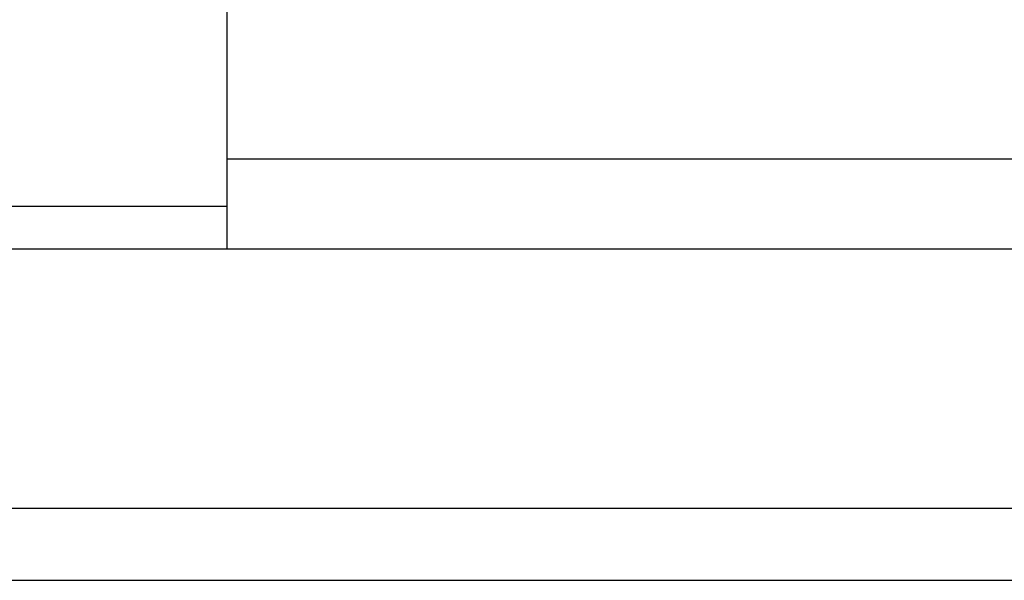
# Model space of a CAD drawing. Header units: millimetres. Extents: x 776 to 1080, y 434 to 522.
# Tile 4 of 56: x 979.57 to 993.24, y 453.8 to 461.59. Entities that reach past the tile are written whole.
import ezdxf

# ---------------------------------------------------------------- set-up
doc = ezdxf.new("R2010")
doc.units = ezdxf.units.MM
doc.header["$LTSCALE"] = 0.15
doc.layers.add('2', color=7, linetype='CONTINUOUS')

msp = doc.modelspace()

# ---------------------------------------------------------------- linework, layer by layer
at = {"layer": '2', "color": 0, "linetype": 'Continuous'}
for p, q in [((982.45, 458.399), (982.45, 481.799)), ((1010.25, 459.649), (982.449, 459.649)), ((974.649, 458.996), (982.45, 458.996)), ((982.45, 458.399), (974.649, 458.399)), ((1010.25, 458.399), (982.449, 458.399)), ((1080.124, 454.799), (925.277, 454.799)), ((1080.124, 453.799), (881.124, 453.799))]:
    msp.add_line(p, q, dxfattribs=at)

doc.saveas('drawing.dxf')
